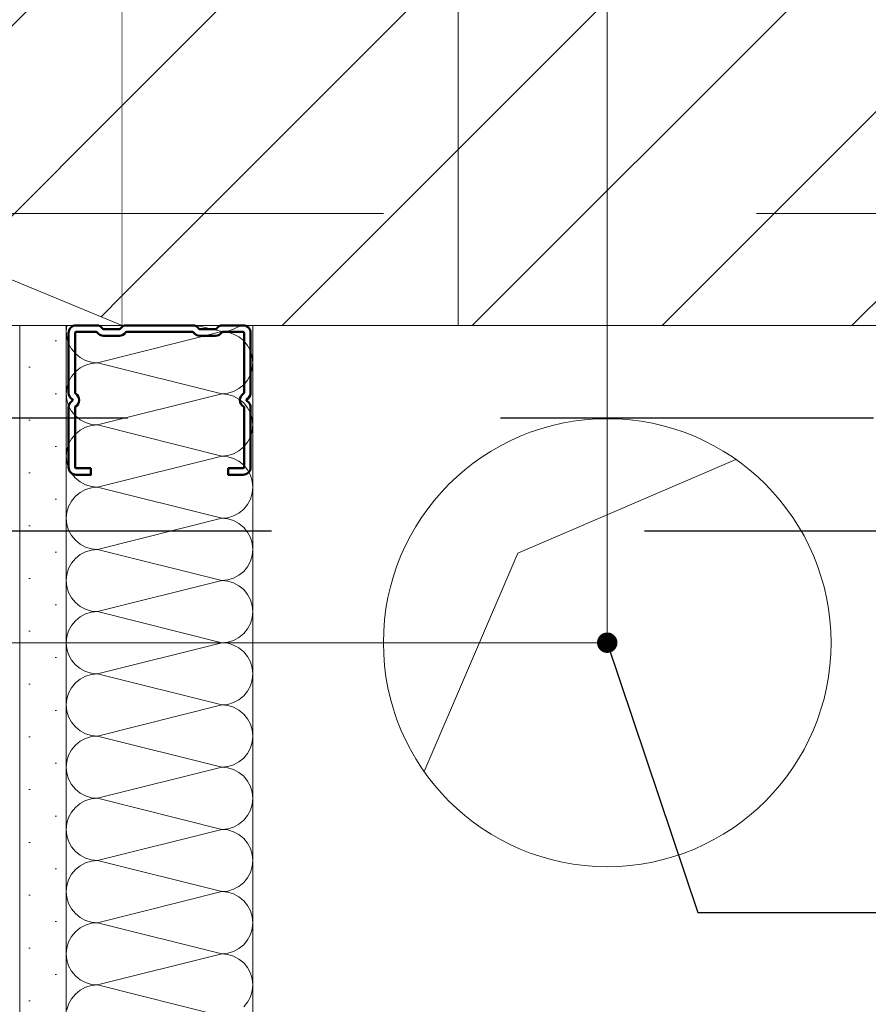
# Model space of a CAD drawing. Header units: metres. Extents: x -3.5 to 65.3, y -10.9 to 16.7.
# Tile 185 of 225: x 44.382 to 44.61, y 5.578 to 5.842. Entities that reach past the tile are written whole.
import ezdxf

# ---------------------------------------------------------------- set-up
doc = ezdxf.new("R2010")
doc.units = ezdxf.units.M
doc.header["$MEASUREMENT"] = 0
for name, pattern in [('Punktlinie eng', [0.015, 0.005, -0.01]), ('Strichlinie eng', [0.046, 0.03, -0.016]), ('Untersicht', [0.04, 0.03, -0.01]), ('Wipeout_Contour', [1, 0, -1])]:
    doc.linetypes.add(name, pattern=pattern)
for name, color, linetype in [('102 - Bemaßung_ Beschriftung.Detail_ Ausschnitt', 7, 'Continuous'), ('208 - Marker.Detail', 7, 'Continuous'), ('301 - Elemente.Linie', 7, 'Continuous'), ('605 - Struktur.Wand Innen', 7, 'Continuous'), ('608 - Struktur.Träger', 7, 'Continuous'), ('660 - Unterkonstruktion.Trockenbau', 7, 'Continuous'), ('Abbruch_603 - Struktur.Bodenplatte_ Decke Roh', 7, 'Continuous'), ('Abbruch_605 - Struktur.Wand Innen', 7, 'Continuous'), ('Neubau_102 - Bemaßung_ Beschriftung.Detail_ Ausschnitt', 7, 'Continuous'), ('Neubau_302 - Elemente.Schraffur', 7, 'Continuous'), ('Neubau_603 - Struktur.Bodenplatte_ Decke Roh', 7, 'Continuous'), ('Neubau_605 - Struktur.Wand Innen', 7, 'Continuous'), ('Neubau_606 - Struktur.Wand Innen Ausbau', 7, 'Continuous')]:
    doc.layers.add(name, color=color, linetype=linetype)
doc.styles.add('ERSTELLTER_STIL_1', font='txt')
doc.linetypes.add('Abbruch 1', pattern='A,0,[1,2022.0244.A_L5A-PL07.13_iB_3.OG Detail - WC ( 4.27 - 4.28 )1.Shx,S=0.000793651,R=0,X=0,Y=0],-0.1,0', length=0.1)
doc.dimstyles.new('ERSTELLTER_STIL__1', dxfattribs={"dimtxt": 0.04, "dimasz": 0.02128, "dimexe": 0.18, "dimexo": 0.0625, "dimgap": 0, "dimtad": 1, "dimtih": 1, "dimtoh": 1, "dimzin": 0, "dimdsep": 46, "dimtxsty": 'ERSTELLTER_STIL_1', "dimblk": 'ARROWHEAD_2', "dimblk1": 'ARROWHEAD_2', "dimblk2": 'ARROWHEAD_2', "dimcen": 0.09, "dimse1": 1, "dimse2": 1, "dimclrd": 7, "dimclre": 7, "dimclrt": 7, "dimazin": 0, "dimtfac": 1, "dimtdec": 4, "dimtmove": 0, "dimatfit": 3, "dimfxl": 1, "dimtolj": 1, "dimtzin": 0, "dimarcsym": 0})
doc.dimstyles.new('ERSTELLTER_STIL__2', dxfattribs={"dimtxt": 0.04, "dimasz": 0.02128, "dimexe": 0.18, "dimexo": 0.0625, "dimgap": 0, "dimtad": 1, "dimtih": 1, "dimtoh": 1, "dimzin": 0, "dimdsep": 46, "dimtxsty": 'ERSTELLTER_STIL_1', "dimblk": 'ARROWHEAD_2', "dimblk1": 'ARROWHEAD_2', "dimblk2": 'ARROWHEAD_2', "dimcen": 0.09, "dimse1": 1, "dimse2": 1, "dimclrd": 7, "dimclre": 7, "dimclrt": 7, "dimazin": 0, "dimtfac": 1, "dimtdec": 4, "dimtmove": 2, "dimatfit": 3, "dimfxl": 1, "dimtolj": 1, "dimtzin": 0, "dimarcsym": 0})
doc.dimstyles.new('ERSTELLTER_STIL__3', dxfattribs={"dimtxt": 0.04, "dimasz": 0.02128, "dimexe": 0.18, "dimexo": 0.0625, "dimgap": 0, "dimtad": 1, "dimzin": 0, "dimdsep": 46, "dimtxsty": 'ERSTELLTER_STIL_1', "dimblk": 'ARROWHEAD_2', "dimblk1": 'ARROWHEAD_2', "dimblk2": 'ARROWHEAD_2', "dimcen": 0.09, "dimse1": 1, "dimse2": 1, "dimclrd": 7, "dimclre": 7, "dimclrt": 7, "dimazin": 0, "dimtfac": 1, "dimtdec": 4, "dimtmove": 0, "dimatfit": 3, "dimfxl": 1, "dimtolj": 1, "dimtzin": 0, "dimarcsym": 0})
doc.dimstyles.new('ERSTELLTER_STIL__4', dxfattribs={"dimtxt": 0.04, "dimasz": 0.02128, "dimexe": 0.18, "dimexo": 0.0625, "dimgap": 0, "dimtad": 1, "dimzin": 0, "dimdsep": 46, "dimtxsty": 'ERSTELLTER_STIL_1', "dimblk": 'ARROWHEAD_2', "dimblk1": 'ARROWHEAD_2', "dimblk2": 'ARROWHEAD_2', "dimcen": 0.09, "dimse1": 1, "dimse2": 1, "dimclrd": 7, "dimclre": 7, "dimclrt": 7, "dimazin": 0, "dimtfac": 1, "dimtdec": 4, "dimtmove": 2, "dimatfit": 3, "dimfxl": 1, "dimtolj": 1, "dimtzin": 0, "dimarcsym": 0})
doc.dimstyles.new('ERSTELLTER_STIL__5', dxfattribs={"dimtxt": 0.04, "dimasz": 0.02128, "dimexe": 0.18, "dimexo": 0.0625, "dimgap": 0, "dimtad": 1, "dimtih": 1, "dimtoh": 1, "dimzin": 0, "dimdsep": 46, "dimtxsty": 'ERSTELLTER_STIL_1', "dimblk": 'ARROWHEAD_2', "dimblk1": 'ARROWHEAD_2', "dimblk2": 'ARROWHEAD_2', "dimcen": 0.09, "dimclrd": 7, "dimclre": 7, "dimclrt": 7, "dimazin": 0, "dimtfac": 1, "dimtdec": 4, "dimtmove": 0, "dimatfit": 3, "dimfxl": 1, "dimtolj": 1, "dimtzin": 0, "dimarcsym": 0})
doc.dimstyles.new('ERSTELLTER_STIL__6', dxfattribs={"dimtxt": 0.04, "dimasz": 0.02128, "dimexe": 0.18, "dimexo": 0.0625, "dimgap": 0, "dimtad": 1, "dimzin": 0, "dimdsep": 46, "dimtxsty": 'ERSTELLTER_STIL_1', "dimblk": 'ARROWHEAD_2', "dimblk1": 'ARROWHEAD_2', "dimblk2": 'ARROWHEAD_2', "dimcen": 0.09, "dimclrd": 7, "dimclre": 7, "dimclrt": 7, "dimazin": 0, "dimtfac": 1, "dimtdec": 4, "dimtmove": 0, "dimatfit": 3, "dimfxl": 1, "dimtolj": 1, "dimtzin": 0, "dimarcsym": 0})
doc.dimstyles.new('ERSTELLTER_STIL__7', dxfattribs={"dimtxt": 0.18, "dimasz": 0.010944, "dimexe": 0.18, "dimexo": 0.0625, "dimgap": 0, "dimtad": 0, "dimtih": 1, "dimtoh": 1, "dimdec": 4, "dimzin": 0, "dimdsep": 46, "dimcen": 0.09, "dimadec": 0, "dimazin": 0, "dimtfac": 1, "dimtdec": 4, "dimtmove": 0, "dimatfit": 3, "dimldrblk": 'ARROWHEAD_11', "dimfxl": 1, "dimtolj": 1, "dimtzin": 0, "dimarcsym": 0})
pattern_1 = [(45, (0, 0), (-0.025455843, 0.025455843), [])]

# ---------------------------------------------------------------- blocks, each defined once
blk = doc.blocks.new('*X77')
at = {"layer": 'Neubau_606 - Struktur.Wand Innen Ausbau', "color": 7, "linetype": 'Continuous', "lineweight": 5}
for p, q in [((44.39515, 5.75996), (44.39499, 5.75833)), ((44.39499, 5.75833), (44.39515, 5.75671)), ((44.39516, 5.76), (44.39515, 5.75996)), ((44.40332, 5.75), (44.43665, 5.75833)), ((44.42999, 5.76), (44.43665, 5.75833)), ((44.43665, 5.75833), (44.43828, 5.75849)), ((44.43828, 5.75817), (44.43665, 5.75833)), ((44.43828, 5.75849), (44.43984, 5.75897)), ((44.43984, 5.7577), (44.43828, 5.75817)), ((44.43984, 5.75897), (44.44128, 5.75974)), ((44.44128, 5.75974), (44.4416, 5.76)), ((44.39515, 5.75671), (44.39562, 5.75514)), ((44.39562, 5.75514), (44.39639, 5.7537)), ((44.44128, 5.75693), (44.43984, 5.7577)), ((44.44255, 5.75589), (44.44128, 5.75693)), ((44.44358, 5.75463), (44.44255, 5.75589)), ((44.39639, 5.7537), (44.39743, 5.75244)), ((44.44435, 5.75319), (44.44358, 5.75463)), ((44.44483, 5.75163), (44.44435, 5.75319)), ((44.39743, 5.75244), (44.39869, 5.7514)), ((44.39869, 5.7514), (44.40013, 5.75063)), ((44.40013, 5.75063), (44.4017, 5.75016)), ((44.4017, 5.74984), (44.40013, 5.74937)), ((44.4017, 5.75016), (44.40332, 5.75)), ((44.40332, 5.75), (44.4017, 5.74984)), ((44.40332, 5.75), (44.43665, 5.74167)), ((44.44499, 5.75), (44.44483, 5.75163)), ((44.44483, 5.74837), (44.44499, 5.75)), ((44.39743, 5.74756), (44.39639, 5.7463)), ((44.39869, 5.7486), (44.39743, 5.74756)), ((44.40013, 5.74937), (44.39869, 5.7486)), ((44.44435, 5.74681), (44.44483, 5.74837)), ((44.39562, 5.74486), (44.39515, 5.74329)), ((44.39639, 5.7463), (44.39562, 5.74486)), ((44.44255, 5.74411), (44.44358, 5.74537)), ((44.44358, 5.74537), (44.44435, 5.74681)), ((44.39515, 5.74329), (44.39499, 5.74167)), ((44.43828, 5.74183), (44.43984, 5.7423)), ((44.43984, 5.7423), (44.44128, 5.74307)), ((44.44128, 5.74307), (44.44255, 5.74411)), ((44.39499, 5.74167), (44.39515, 5.74004)), ((44.39515, 5.74004), (44.39562, 5.73848)), ((44.40332, 5.73333), (44.43665, 5.74167)), ((44.43665, 5.74167), (44.43828, 5.74183)), ((44.43828, 5.74151), (44.43665, 5.74167)), ((44.43984, 5.74103), (44.43828, 5.74151)), ((44.44128, 5.74026), (44.43984, 5.74103)), ((44.44255, 5.73923), (44.44128, 5.74026)), ((44.39562, 5.73848), (44.39639, 5.73704)), ((44.39639, 5.73704), (44.39743, 5.73577)), ((44.44358, 5.73796), (44.44255, 5.73923)), ((44.44435, 5.73652), (44.44358, 5.73796)), ((44.39743, 5.73577), (44.39869, 5.73474)), ((44.39869, 5.73474), (44.40013, 5.73397)), ((44.44483, 5.73496), (44.44435, 5.73652)), ((44.44499, 5.73333), (44.44483, 5.73496)), ((44.39869, 5.73193), (44.39743, 5.73089)), ((44.40013, 5.7327), (44.39869, 5.73193)), ((44.40013, 5.73397), (44.4017, 5.73349)), ((44.4017, 5.73317), (44.40013, 5.7327)), ((44.4017, 5.73349), (44.40332, 5.73333)), ((44.40332, 5.73333), (44.4017, 5.73317)), ((44.40332, 5.73333), (44.43665, 5.725)), ((44.44435, 5.73014), (44.44483, 5.73171)), ((44.44483, 5.73171), (44.44499, 5.73333)), ((44.39639, 5.72963), (44.39562, 5.72819)), ((44.39743, 5.73089), (44.39639, 5.72963)), ((44.44358, 5.7287), (44.44435, 5.73014)), ((44.39515, 5.72663), (44.39499, 5.725)), ((44.39562, 5.72819), (44.39515, 5.72663)), ((44.43984, 5.72563), (44.44128, 5.7264)), ((44.44128, 5.7264), (44.44255, 5.72744)), ((44.44255, 5.72744), (44.44358, 5.7287)), ((44.39499, 5.725), (44.39515, 5.72337)), ((44.40332, 5.71667), (44.43665, 5.725)), ((44.43665, 5.725), (44.43828, 5.72516)), ((44.43828, 5.72484), (44.43665, 5.725)), ((44.43828, 5.72516), (44.43984, 5.72563)), ((44.43984, 5.72437), (44.43828, 5.72484)), ((44.44128, 5.7236), (44.43984, 5.72437)), ((44.44255, 5.72256), (44.44128, 5.7236)), ((44.39515, 5.72337), (44.39562, 5.72181)), ((44.39562, 5.72181), (44.39639, 5.72037)), ((44.44358, 5.7213), (44.44255, 5.72256)), ((44.44435, 5.71986), (44.44358, 5.7213)), ((44.39639, 5.72037), (44.39743, 5.71911)), ((44.39743, 5.71911), (44.39869, 5.71807)), ((44.44483, 5.71829), (44.44435, 5.71986)), ((44.44499, 5.71667), (44.44483, 5.71829)), ((44.39869, 5.71807), (44.40013, 5.7173)), ((44.40013, 5.71603), (44.39869, 5.71526)), ((44.40013, 5.7173), (44.4017, 5.71683)), ((44.4017, 5.71651), (44.40013, 5.71603)), ((44.4017, 5.71683), (44.40332, 5.71667)), ((44.40332, 5.71667), (44.4017, 5.71651)), ((44.40332, 5.71667), (44.43665, 5.70833)), ((44.44483, 5.71504), (44.44499, 5.71667)), ((44.39639, 5.71296), (44.39562, 5.71152)), ((44.39743, 5.71423), (44.39639, 5.71296)), ((44.39869, 5.71526), (44.39743, 5.71423)), ((44.44358, 5.71204), (44.44435, 5.71348)), ((44.44435, 5.71348), (44.44483, 5.71504)), ((44.39562, 5.71152), (44.39515, 5.70996)), ((44.44128, 5.70974), (44.44255, 5.71077)), ((44.44255, 5.71077), (44.44358, 5.71204)), ((44.39515, 5.70996), (44.39499, 5.70833)), ((44.39499, 5.70833), (44.39515, 5.70671)), ((44.40332, 5.7), (44.43665, 5.70833)), ((44.43665, 5.70833), (44.43828, 5.70849)), ((44.43828, 5.70817), (44.43665, 5.70833)), ((44.43828, 5.70849), (44.43984, 5.70897)), ((44.43984, 5.7077), (44.43828, 5.70817)), ((44.43984, 5.70897), (44.44128, 5.70974)), ((44.44128, 5.70693), (44.43984, 5.7077)), ((44.39515, 5.70671), (44.39562, 5.70514)), ((44.39562, 5.70514), (44.39639, 5.7037)), ((44.44255, 5.70589), (44.44128, 5.70693)), ((44.44358, 5.70463), (44.44255, 5.70589)), ((44.39639, 5.7037), (44.39743, 5.70244)), ((44.39743, 5.70244), (44.39869, 5.7014)), ((44.44435, 5.70319), (44.44358, 5.70463)), ((44.44483, 5.70163), (44.44435, 5.70319)), ((44.39869, 5.7014), (44.40013, 5.70063)), ((44.40013, 5.70063), (44.4017, 5.70016)), ((44.4017, 5.69984), (44.40013, 5.69937)), ((44.4017, 5.70016), (44.40332, 5.7)), ((44.40332, 5.7), (44.4017, 5.69984)), ((44.40332, 5.7), (44.43665, 5.69167)), ((44.44499, 5.7), (44.44483, 5.70163)), ((44.44483, 5.69837), (44.44499, 5.7)), ((44.39743, 5.69756), (44.39639, 5.6963)), ((44.39869, 5.6986), (44.39743, 5.69756)), ((44.40013, 5.69937), (44.39869, 5.6986)), ((44.44435, 5.69681), (44.44483, 5.69837)), ((44.39562, 5.69486), (44.39515, 5.69329)), ((44.39639, 5.6963), (44.39562, 5.69486)), ((44.44255, 5.69411), (44.44358, 5.69537)), ((44.44358, 5.69537), (44.44435, 5.69681)), ((44.39515, 5.69329), (44.39499, 5.69167)), ((44.43665, 5.69167), (44.43828, 5.69183)), ((44.43828, 5.69183), (44.43984, 5.6923)), ((44.43984, 5.6923), (44.44128, 5.69307)), ((44.44128, 5.69307), (44.44255, 5.69411)), ((44.39499, 5.69167), (44.39515, 5.69004)), ((44.39515, 5.69004), (44.39562, 5.68848)), ((44.40332, 5.68333), (44.43665, 5.69167)), ((44.43828, 5.69151), (44.43665, 5.69167)), ((44.43984, 5.69103), (44.43828, 5.69151)), ((44.44128, 5.69026), (44.43984, 5.69103)), ((44.44255, 5.68923), (44.44128, 5.69026)), ((44.44358, 5.68796), (44.44255, 5.68923)), ((44.39562, 5.68848), (44.39639, 5.68704)), ((44.39639, 5.68704), (44.39743, 5.68577)), ((44.44435, 5.68652), (44.44358, 5.68796)), ((44.39743, 5.68577), (44.39869, 5.68474)), ((44.39869, 5.68474), (44.40013, 5.68397)), ((44.40013, 5.68397), (44.4017, 5.68349)), ((44.44483, 5.68496), (44.44435, 5.68652)), ((44.44499, 5.68333), (44.44483, 5.68496)), ((44.39869, 5.68193), (44.39743, 5.68089)), ((44.40013, 5.6827), (44.39869, 5.68193)), ((44.4017, 5.68317), (44.40013, 5.6827)), ((44.4017, 5.68349), (44.40332, 5.68333)), ((44.40332, 5.68333), (44.4017, 5.68317)), ((44.40332, 5.68333), (44.43665, 5.675)), ((44.44435, 5.68014), (44.44483, 5.68171)), ((44.44483, 5.68171), (44.44499, 5.68333)), ((44.39639, 5.67963), (44.39562, 5.67819)), ((44.39743, 5.68089), (44.39639, 5.67963)), ((44.44255, 5.67744), (44.44358, 5.6787)), ((44.44358, 5.6787), (44.44435, 5.68014)), ((44.39515, 5.67663), (44.39499, 5.675)), ((44.39562, 5.67819), (44.39515, 5.67663)), ((44.43984, 5.67563), (44.44128, 5.6764)), ((44.44128, 5.6764), (44.44255, 5.67744)), ((44.39499, 5.675), (44.39515, 5.67337)), ((44.39515, 5.67337), (44.39562, 5.67181)), ((44.40332, 5.66667), (44.43665, 5.675)), ((44.43665, 5.675), (44.43828, 5.67516)), ((44.43828, 5.67484), (44.43665, 5.675)), ((44.43828, 5.67516), (44.43984, 5.67563)), ((44.43984, 5.67437), (44.43828, 5.67484)), ((44.44128, 5.6736), (44.43984, 5.67437)), ((44.44255, 5.67256), (44.44128, 5.6736)), ((44.39562, 5.67181), (44.39639, 5.67037)), ((44.44358, 5.6713), (44.44255, 5.67256)), ((44.44435, 5.66986), (44.44358, 5.6713)), ((44.39639, 5.67037), (44.39743, 5.66911)), ((44.39743, 5.66911), (44.39869, 5.66807)), ((44.39869, 5.66807), (44.40013, 5.6673)), ((44.44483, 5.66829), (44.44435, 5.66986)), ((44.44499, 5.66667), (44.44483, 5.66829)), ((44.40013, 5.66603), (44.39869, 5.66526)), ((44.40013, 5.6673), (44.4017, 5.66683)), ((44.4017, 5.66651), (44.40013, 5.66603)), ((44.4017, 5.66683), (44.40332, 5.66667)), ((44.40332, 5.66667), (44.4017, 5.66651)), ((44.40332, 5.66667), (44.43665, 5.65833)), ((44.44483, 5.66504), (44.44499, 5.66667)), ((44.39639, 5.66296), (44.39562, 5.66152)), ((44.39743, 5.66423), (44.39639, 5.66296)), ((44.39869, 5.66526), (44.39743, 5.66423)), ((44.44358, 5.66204), (44.44435, 5.66348)), ((44.44435, 5.66348), (44.44483, 5.66504)), ((44.39562, 5.66152), (44.39515, 5.65996)), ((44.44128, 5.65974), (44.44255, 5.66077)), ((44.44255, 5.66077), (44.44358, 5.66204)), ((44.39515, 5.65996), (44.39499, 5.65833)), ((44.39499, 5.65833), (44.39515, 5.65671)), ((44.40332, 5.65), (44.43665, 5.65833)), ((44.43665, 5.65833), (44.43828, 5.65849)), ((44.43828, 5.65817), (44.43665, 5.65833)), ((44.43828, 5.65849), (44.43984, 5.65897)), ((44.43984, 5.6577), (44.43828, 5.65817)), ((44.43984, 5.65897), (44.44128, 5.65974)), ((44.44128, 5.65693), (44.43984, 5.6577)), ((44.39515, 5.65671), (44.39562, 5.65514)), ((44.39562, 5.65514), (44.39639, 5.6537)), ((44.44255, 5.65589), (44.44128, 5.65693)), ((44.44358, 5.65463), (44.44255, 5.65589)), ((44.39639, 5.6537), (44.39743, 5.65244)), ((44.39743, 5.65244), (44.39869, 5.6514)), ((44.44435, 5.65319), (44.44358, 5.65463)), ((44.44483, 5.65163), (44.44435, 5.65319)), ((44.39869, 5.6514), (44.40013, 5.65063)), ((44.40013, 5.65063), (44.4017, 5.65016)), ((44.4017, 5.64984), (44.40013, 5.64937)), ((44.4017, 5.65016), (44.40332, 5.65)), ((44.40332, 5.65), (44.4017, 5.64984)), ((44.40332, 5.65), (44.43665, 5.64167)), ((44.44499, 5.65), (44.44483, 5.65163)), ((44.44483, 5.64837), (44.44499, 5.65)), ((44.39743, 5.64756), (44.39639, 5.6463)), ((44.39869, 5.6486), (44.39743, 5.64756)), ((44.40013, 5.64937), (44.39869, 5.6486)), ((44.44435, 5.64681), (44.44483, 5.64837)), ((44.39562, 5.64486), (44.39515, 5.64329)), ((44.39639, 5.6463), (44.39562, 5.64486)), ((44.44255, 5.64411), (44.44358, 5.64537)), ((44.44358, 5.64537), (44.44435, 5.64681)), ((44.39515, 5.64329), (44.39499, 5.64167)), ((44.43665, 5.64167), (44.43828, 5.64183)), ((44.43828, 5.64183), (44.43984, 5.6423)), ((44.43984, 5.6423), (44.44128, 5.64307)), ((44.44128, 5.64307), (44.44255, 5.64411)), ((44.39499, 5.64167), (44.39515, 5.64004)), ((44.39515, 5.64004), (44.39562, 5.63848)), ((44.40332, 5.63333), (44.43665, 5.64167)), ((44.43828, 5.64151), (44.43665, 5.64167)), ((44.43984, 5.64103), (44.43828, 5.64151)), ((44.44128, 5.64026), (44.43984, 5.64103)), ((44.44255, 5.63923), (44.44128, 5.64026)), ((44.44358, 5.63796), (44.44255, 5.63923)), ((44.39562, 5.63848), (44.39639, 5.63704)), ((44.39639, 5.63704), (44.39743, 5.63577)), ((44.44435, 5.63652), (44.44358, 5.63796)), ((44.44483, 5.63496), (44.44435, 5.63652)), ((44.39743, 5.63577), (44.39869, 5.63474)), ((44.39869, 5.63474), (44.40013, 5.63397)), ((44.40013, 5.63397), (44.4017, 5.63349)), ((44.44499, 5.63333), (44.44483, 5.63496)), ((44.39869, 5.63193), (44.39743, 5.63089)), ((44.40013, 5.6327), (44.39869, 5.63193)), ((44.4017, 5.63317), (44.40013, 5.6327)), ((44.4017, 5.63349), (44.40332, 5.63333)), ((44.40332, 5.63333), (44.4017, 5.63317)), ((44.40332, 5.63333), (44.43665, 5.625)), ((44.44435, 5.63014), (44.44483, 5.63171)), ((44.44483, 5.63171), (44.44499, 5.63333)), ((44.39639, 5.62963), (44.39562, 5.62819)), ((44.39743, 5.63089), (44.39639, 5.62963)), ((44.44255, 5.62744), (44.44358, 5.6287)), ((44.44358, 5.6287), (44.44435, 5.63014)), ((44.39515, 5.62663), (44.39499, 5.625)), ((44.39562, 5.62819), (44.39515, 5.62663)), ((44.43984, 5.62563), (44.44128, 5.6264)), ((44.44128, 5.6264), (44.44255, 5.62744)), ((44.39499, 5.625), (44.39515, 5.62337)), ((44.39515, 5.62337), (44.39562, 5.62181)), ((44.40332, 5.61667), (44.43665, 5.625)), ((44.43665, 5.625), (44.43828, 5.62516)), ((44.43828, 5.62484), (44.43665, 5.625)), ((44.43828, 5.62516), (44.43984, 5.62563)), ((44.43984, 5.62437), (44.43828, 5.62484)), ((44.44128, 5.6236), (44.43984, 5.62437)), ((44.44255, 5.62256), (44.44128, 5.6236)), ((44.39562, 5.62181), (44.39639, 5.62037)), ((44.44358, 5.6213), (44.44255, 5.62256)), ((44.44435, 5.61986), (44.44358, 5.6213)), ((44.39639, 5.62037), (44.39743, 5.61911)), ((44.39743, 5.61911), (44.39869, 5.61807)), ((44.39869, 5.61807), (44.40013, 5.6173)), ((44.44483, 5.61829), (44.44435, 5.61986)), ((44.44499, 5.61667), (44.44483, 5.61829)), ((44.40013, 5.61603), (44.39869, 5.61526)), ((44.40013, 5.6173), (44.4017, 5.61683)), ((44.4017, 5.61651), (44.40013, 5.61603)), ((44.4017, 5.61683), (44.40332, 5.61667)), ((44.40332, 5.61667), (44.4017, 5.61651)), ((44.40332, 5.61667), (44.43665, 5.60833)), ((44.44483, 5.61504), (44.44499, 5.61667)), ((44.39639, 5.61296), (44.39562, 5.61152)), ((44.39743, 5.61423), (44.39639, 5.61296)), ((44.39869, 5.61526), (44.39743, 5.61423)), ((44.44358, 5.61204), (44.44435, 5.61348)), ((44.44435, 5.61348), (44.44483, 5.61504)), ((44.39562, 5.61152), (44.39515, 5.60996)), ((44.44128, 5.60974), (44.44255, 5.61077)), ((44.44255, 5.61077), (44.44358, 5.61204)), ((44.39515, 5.60996), (44.39499, 5.60833)), ((44.39499, 5.60833), (44.39515, 5.60671)), ((44.40332, 5.6), (44.43665, 5.60833)), ((44.43665, 5.60833), (44.43828, 5.60849)), ((44.43828, 5.60817), (44.43665, 5.60833)), ((44.43828, 5.60849), (44.43984, 5.60897)), ((44.43984, 5.6077), (44.43828, 5.60817)), ((44.43984, 5.60897), (44.44128, 5.60974)), ((44.44128, 5.60693), (44.43984, 5.6077)), ((44.39515, 5.60671), (44.39562, 5.60514)), ((44.39562, 5.60514), (44.39639, 5.6037)), ((44.44255, 5.60589), (44.44128, 5.60693)), ((44.44358, 5.60463), (44.44255, 5.60589)), ((44.39639, 5.6037), (44.39743, 5.60244)), ((44.39743, 5.60244), (44.39869, 5.6014)), ((44.44435, 5.60319), (44.44358, 5.60463)), ((44.44483, 5.60163), (44.44435, 5.60319)), ((44.39869, 5.6014), (44.40013, 5.60063)), ((44.40013, 5.60063), (44.4017, 5.60016)), ((44.4017, 5.59984), (44.40013, 5.59937)), ((44.4017, 5.60016), (44.40332, 5.6)), ((44.40332, 5.6), (44.4017, 5.59984)), ((44.40332, 5.6), (44.43665, 5.59167)), ((44.44499, 5.6), (44.44483, 5.60163)), ((44.44483, 5.59837), (44.44499, 5.6)), ((44.39743, 5.59756), (44.39639, 5.5963)), ((44.39869, 5.5986), (44.39743, 5.59756)), ((44.40013, 5.59937), (44.39869, 5.5986)), ((44.44435, 5.59681), (44.44483, 5.59837)), ((44.39562, 5.59486), (44.39515, 5.59329)), ((44.39639, 5.5963), (44.39562, 5.59486)), ((44.44255, 5.59411), (44.44358, 5.59537)), ((44.44358, 5.59537), (44.44435, 5.59681)), ((44.39515, 5.59329), (44.39499, 5.59167)), ((44.39499, 5.59167), (44.39515, 5.59004)), ((44.40332, 5.58333), (44.43665, 5.59167)), ((44.43665, 5.59167), (44.43828, 5.59183)), ((44.43828, 5.59151), (44.43665, 5.59167)), ((44.43828, 5.59183), (44.43984, 5.5923)), ((44.43984, 5.5923), (44.44128, 5.59307)), ((44.44128, 5.59307), (44.44255, 5.59411)), ((44.39515, 5.59004), (44.39562, 5.58848)), ((44.43984, 5.59103), (44.43828, 5.59151)), ((44.44128, 5.59026), (44.43984, 5.59103)), ((44.44255, 5.58923), (44.44128, 5.59026)), ((44.44358, 5.58796), (44.44255, 5.58923)), ((44.39562, 5.58848), (44.39639, 5.58704)), ((44.39639, 5.58704), (44.39743, 5.58577)), ((44.44435, 5.58652), (44.44358, 5.58796)), ((44.44483, 5.58496), (44.44435, 5.58652)), ((44.39743, 5.58577), (44.39869, 5.58474)), ((44.39869, 5.58474), (44.40013, 5.58397)), ((44.40013, 5.58397), (44.4017, 5.58349)), ((44.44499, 5.58333), (44.44483, 5.58496)), ((44.39869, 5.58193), (44.39743, 5.58089)), ((44.40013, 5.5827), (44.39869, 5.58193)), ((44.4017, 5.58317), (44.40013, 5.5827)), ((44.4017, 5.58349), (44.40332, 5.58333)), ((44.40332, 5.58333), (44.4017, 5.58317)), ((44.40332, 5.58333), (44.43665, 5.575)), ((44.44435, 5.58014), (44.44483, 5.58171)), ((44.44483, 5.58171), (44.44499, 5.58333)), ((44.39639, 5.57963), (44.39562, 5.57819)), ((44.39743, 5.58089), (44.39639, 5.57963)), ((44.44255, 5.57744), (44.44358, 5.5787)), ((44.44358, 5.5787), (44.44435, 5.58014)), ((44.39562, 5.57819), (44.39515, 5.57663))]:
    blk.add_line(p, q, dxfattribs=at)
blk = doc.blocks.new('*D169')
at = {"layer": '102 - Bemaßung_ Beschriftung.Detail_ Ausschnitt', "color": 7, "linetype": 'Continuous', "lineweight": 5}
for p, q in [((44.36999, 6.33898), (44.36999, 6.38098)), ((44.70999, 6.33898), (44.70999, 6.38098)), ((44.37807, 6.37398), (44.36191, 6.34598)), ((44.71807, 6.37398), (44.7019, 6.34598)), ((44.36999, 6.35998), (44.70999, 6.35998))]:
    blk.add_line(p, q, dxfattribs=at)
at = {"layer": '102 - Bemaßung_ Beschriftung.Detail_ Ausschnitt', "color": 7, "lineweight": 5, "insert": (44.50963, 6.36798), "char_height": 0.04, "attachment_point": 7, "style": 'ERSTELLTER_STIL_1'}
blk.add_mtext('\\A1;{\\pql;\\fArial|b0|i0|c0|p38;34}', dxfattribs=at)
blk = doc.blocks.new('ARROWHEAD_2')
at = {"color": 0, "linetype": 'Continuous', "lineweight": 0}
for p, q in [((-0.378, -0.655), (0.378, 0.655)), ((0, 0), (-1, 0))]:
    blk.add_line(p, q, dxfattribs=at)
blk = doc.blocks.new('*D245')
at = {"layer": '102 - Bemaßung_ Beschriftung.Detail_ Ausschnitt', "color": 7, "linetype": 'Continuous', "lineweight": 5}
for p, q in [((44.06999, 5.76), (44.06999, 5.77369)), ((44.08399, 5.75192), (44.05599, 5.76808)), ((44.09099, 5.76), (44.04899, 5.76)), ((44.06999, 5.285), (44.06999, 5.76)), ((44.05599, 5.29308), (44.08399, 5.27692)), ((44.09099, 5.285), (44.04899, 5.285))]:
    blk.add_line(p, q, dxfattribs=at)
at = {"layer": '102 - Bemaßung_ Beschriftung.Detail_ Ausschnitt', "color": 7, "lineweight": 5, "insert": (44.06242, 5.48213), "char_height": 0.04, "attachment_point": 7, "rotation": 90, "style": 'ERSTELLTER_STIL_1'}
blk.add_mtext('\\A1;{\\pql;\\fArial|b0|i0|c0|p38;47\\fArial|b0|i0|c0|p38;\\A1{\\H.66x;\\S5^  ;}}', dxfattribs=at)
blk = doc.blocks.new('*D288')
at = {"layer": '102 - Bemaßung_ Beschriftung.Detail_ Ausschnitt', "color": 7, "linetype": 'Continuous', "lineweight": 5}
for p, q in [((45.26, 5.76), (45.26, 5.77369)), ((45.274, 5.75192), (45.246, 5.76808)), ((45.281, 5.76), (45.239, 5.76)), ((45.26, 5.535), (45.26, 5.76)), ((45.246, 5.54308), (45.274, 5.52692)), ((45.281, 5.535), (45.239, 5.535))]:
    blk.add_line(p, q, dxfattribs=at)
at = {"layer": '102 - Bemaßung_ Beschriftung.Detail_ Ausschnitt', "color": 7, "lineweight": 5, "insert": (45.25243, 5.60713), "char_height": 0.04, "attachment_point": 7, "rotation": 90, "style": 'ERSTELLTER_STIL_1'}
blk.add_mtext('\\A1;{\\pql;\\fArial|b0|i0|c0|p38;22\\fArial|b0|i0|c0|p38;\\A1{\\H.66x;\\S5^  ;}}', dxfattribs=at)
blk = doc.blocks.new('*D292')
at = {"layer": '102 - Bemaßung_ Beschriftung.Detail_ Ausschnitt', "color": 7, "linetype": 'Continuous', "lineweight": 5}
for p, q in [((44.26999, 5.76), (44.26999, 5.77369)), ((44.28399, 5.75192), (44.25599, 5.76808)), ((44.29099, 5.76), (44.24899, 5.76)), ((44.26999, 5.535), (44.26999, 5.76)), ((44.25599, 5.54308), (44.28399, 5.52692)), ((44.29099, 5.535), (44.24899, 5.535))]:
    blk.add_line(p, q, dxfattribs=at)
at = {"layer": '102 - Bemaßung_ Beschriftung.Detail_ Ausschnitt', "color": 7, "lineweight": 5, "insert": (44.26242, 5.58823), "char_height": 0.04, "attachment_point": 7, "rotation": 90, "style": 'ERSTELLTER_STIL_1'}
blk.add_mtext('\\A1;{\\pql;\\fArial|b0|i0|c0|p38;22\\fArial|b0|i0|c0|p38;\\A1{\\H.66x;\\S5^  ;}}', dxfattribs=at)
blk = doc.blocks.new('*D293')
at = {"layer": '102 - Bemaßung_ Beschriftung.Detail_ Ausschnitt', "color": 7, "linetype": 'Continuous', "lineweight": 5}
for p, q in [((44.36999, 5.44417), (44.36999, 5.48617)), ((44.39499, 5.44417), (44.39499, 5.48617)), ((44.37807, 5.47917), (44.36191, 5.45117)), ((44.40307, 5.47917), (44.38691, 5.45117)), ((44.3563, 5.46517), (44.36999, 5.46517)), ((44.36999, 5.46517), (44.39499, 5.46517))]:
    blk.add_line(p, q, dxfattribs=at)
at = {"layer": '102 - Bemaßung_ Beschriftung.Detail_ Ausschnitt', "color": 7, "lineweight": 5, "insert": (44.31151, 5.47274), "char_height": 0.04, "attachment_point": 7, "style": 'ERSTELLTER_STIL_1'}
blk.add_mtext('\\A1;{\\pql;\\fArial|b0|i0|c0|p38;2\\fArial|b0|i0|c0|p38;\\A1{\\H.66x;\\S5^  ;}}', dxfattribs=at)
blk = doc.blocks.new('*D361')
at = {"layer": '102 - Bemaßung_ Beschriftung.Detail_ Ausschnitt', "color": 7, "linetype": 'Continuous', "lineweight": 5}
for p, q in [((43.81399, 4.44975), (43.81399, 4.49175)), ((44.36999, 4.44975), (44.36999, 4.49175)), ((43.82207, 4.48475), (43.80591, 4.45675)), ((44.36191, 4.45675), (44.37807, 4.48475)), ((43.81399, 4.47075), (44.36999, 4.47075)), ((44.36999, 4.47075), (44.38368, 4.47075))]:
    blk.add_line(p, q, dxfattribs=at)
at = {"layer": '102 - Bemaßung_ Beschriftung.Detail_ Ausschnitt', "color": 7, "lineweight": 5, "insert": (44.08035, 4.47809), "char_height": 0.04, "attachment_point": 7, "style": 'ERSTELLTER_STIL_1'}
blk.add_mtext('\\A1;{\\pql;\\fArial|b0|i0|c0|p38;55\\fArial|b0|i0|c0|p38;\\A1{\\H.66x;\\S6^  ;}}', dxfattribs=at)
blk = doc.blocks.new('*D431')
at = {"layer": '102 - Bemaßung_ Beschriftung.Detail_ Ausschnitt', "color": 7, "linetype": 'Continuous', "lineweight": 5}
for p, q in [((40.28999, 6.00998), (40.28999, 6.07591)), ((44.53999, 5.67501), (44.53999, 6.07591)), ((40.29807, 6.06891), (40.28191, 6.04091)), ((44.54807, 6.06891), (44.5319, 6.04091)), ((40.2763, 6.05491), (40.28999, 6.05491)), ((40.28999, 6.05491), (44.53999, 6.05491))]:
    blk.add_line(p, q, dxfattribs=at)
at = {"color": 254, "linetype": 'Wipeout_Contour', "lineweight": 0, "ltscale": 171.406952}
blk.add_wipeout([(42.35428, 6.05541), (42.4757, 6.05541), (42.4757, 6.11041), (42.35428, 6.11041)], dxfattribs=at).dxf.layer = '102 - Bemaßung_ Beschriftung.Detail_ Ausschnitt'
at = {"layer": '102 - Bemaßung_ Beschriftung.Detail_ Ausschnitt', "color": 7, "lineweight": 5, "insert": (42.36178, 6.06291), "char_height": 0.04, "attachment_point": 7, "style": 'ERSTELLTER_STIL_1'}
blk.add_mtext('\\A1;{\\pql;\\fArial|b0|i0|c0|p38;4,25}', dxfattribs=at)
blk = doc.blocks.new('*D432')
at = {"layer": '102 - Bemaßung_ Beschriftung.Detail_ Ausschnitt', "color": 7, "linetype": 'Continuous', "lineweight": 5}
for p, q in [((44.53999, 5.67501), (44.53999, 6.07591)), ((47.16999, 5.76), (47.16999, 6.07591)), ((44.54807, 6.06891), (44.5319, 6.04091)), ((47.16191, 6.04091), (47.17807, 6.06891)), ((44.53999, 6.05491), (47.16999, 6.05491)), ((47.16999, 6.05491), (47.18368, 6.05491))]:
    blk.add_line(p, q, dxfattribs=at)
at = {"color": 254, "linetype": 'Wipeout_Contour', "lineweight": 0, "ltscale": 185.037122}
blk.add_wipeout([(45.79428, 6.05541), (45.9157, 6.05541), (45.9157, 6.11041), (45.79428, 6.11041)], dxfattribs=at).dxf.layer = '102 - Bemaßung_ Beschriftung.Detail_ Ausschnitt'
at = {"layer": '102 - Bemaßung_ Beschriftung.Detail_ Ausschnitt', "color": 7, "lineweight": 5, "insert": (45.80178, 6.06291), "char_height": 0.04, "attachment_point": 7, "style": 'ERSTELLTER_STIL_1'}
blk.add_mtext('\\A1;{\\pql;\\fArial|b0|i0|c0|p38;2,63}', dxfattribs=at)
blk = doc.blocks.new('*D433')
at = {"layer": '102 - Bemaßung_ Beschriftung.Detail_ Ausschnitt', "color": 7, "linetype": 'Continuous', "lineweight": 5}
for p, q in [((44.3178, 5.76), (44.3178, 5.77369)), ((44.3318, 5.75192), (44.3038, 5.76808)), ((44.55999, 5.76), (44.2968, 5.76)), ((44.3178, 5.67501), (44.3178, 5.76)), ((44.3038, 5.68309), (44.3318, 5.66693)), ((44.53999, 5.67501), (44.2968, 5.67501)), ((44.3178, 5.66132), (44.3178, 5.67501))]:
    blk.add_line(p, q, dxfattribs=at)
at = {"layer": '102 - Bemaßung_ Beschriftung.Detail_ Ausschnitt', "color": 7, "lineweight": 5, "insert": (44.31046, 5.69231), "char_height": 0.04, "attachment_point": 7, "rotation": 90, "style": 'ERSTELLTER_STIL_1'}
blk.add_mtext('\\A1;{\\pql;\\fArial|b0|i0|c0|p38;8\\fArial|b0|i0|c0|p38;\\A1{\\H.66x;\\S5^  ;}}', dxfattribs=at)
at = {"color": 254, "linetype": 'Wipeout_Contour', "lineweight": 0, "ltscale": 178.640176}
blk.add_wipeout([(44.3173, 5.68481), (44.3173, 5.7502), (44.2623, 5.7502), (44.2623, 5.68481)], dxfattribs=at).dxf.layer = '102 - Bemaßung_ Beschriftung.Detail_ Ausschnitt'
blk = doc.blocks.new('ARROWHEAD_11')
at = {"color": 0, "linetype": 'Continuous', "lineweight": 0}
blk.add_line((0, 0), (-1, 0), dxfattribs=at)
at = {"color": 0, "linetype": 'Continuous', "lineweight": 0, "const_width": 0.25, "flags": 128}
blk.add_lwpolyline([(-0.125, 0, 1), (0.125, 0, 1)], format="xyb", close=True, dxfattribs=at)

msp = doc.modelspace()

# ---------------------------------------------------------------- hatches: boundary and pattern name
at = {"layer": 'Abbruch_605 - Struktur.Wand Innen', "linetype": 'Continuous', "lineweight": 0, "true_color": 0x000000}
h = msp.add_hatch(dxfattribs=at)
h.set_pattern_fill('MW_Ziegel_0001', color=18, style=0, pattern_type=2)
h.set_pattern_definition(pattern_1)
h.paths.add_polyline_path([(44.20998, 5.8425), (44.40998, 5.76), (44.40998, 5.925)])
at = {"layer": 'Neubau_606 - Struktur.Wand Innen Ausbau', "linetype": 'Continuous', "lineweight": 0, "true_color": 0x000000}
h = msp.add_hatch(dxfattribs=at)
h.set_pattern_fill('Gips_0001', color=18, style=0, pattern_type=2)
h.set_pattern_definition([(45, (0, 0), (-0.0070710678, 0.0070710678), [0, -0.01])])
h.paths.add_polyline_path([(44.38249, 5.76), (44.38249, 5.17998), (44.39499, 5.17998), (44.39499, 5.76)])

# ---------------------------------------------------------------- linework, layer by layer
at = {"layer": '301 - Elemente.Linie', "color": 1, "linetype": 'Strichlinie eng', "lineweight": 25, "flags": 128}
msp.add_lwpolyline([(40.31135, 5.73527), (47.16999, 5.73527)], dxfattribs=at)
at = {"layer": 'Abbruch_603 - Struktur.Bodenplatte_ Decke Roh', "color": 7, "linetype": 'Abbruch 1', "lineweight": 18}
for start, end in [(90, 180), (0, 90), (180, 270), (270, 0)]:
    msp.add_arc((44.53999, 5.67501), 0.06, start, end, dxfattribs=at)
at = {"layer": 'Abbruch_605 - Struktur.Wand Innen', "color": 7, "linetype": 'Abbruch 1', "lineweight": 18}
msp.add_line((44.40998, 5.76), (44.40998, 5.925), dxfattribs=at)
at = {"layer": 'Abbruch_605 - Struktur.Wand Innen', "color": 7, "linetype": 'Abbruch 1', "lineweight": 18, "flags": 128}
msp.add_lwpolyline([(44.00998, 5.76), (44.40998, 5.76)], dxfattribs=at)
at = {"layer": 'Neubau_603 - Struktur.Bodenplatte_ Decke Roh', "color": 1, "linetype": 'Continuous', "lineweight": 5}
for p, q in [((44.51599, 5.69901), (44.5745, 5.72409)), ((44.49091, 5.6405), (44.51599, 5.69901))]:
    msp.add_line(p, q, dxfattribs=at)
at = {"layer": 'Neubau_605 - Struktur.Wand Innen', "color": 1, "linetype": 'Continuous', "lineweight": 9}
msp.add_line((44.00998, 5.925), (44.40998, 5.76), dxfattribs=at)
at = {"layer": 'Neubau_606 - Struktur.Wand Innen Ausbau', "color": 1, "linetype": 'Continuous', "lineweight": 5}
for p, q in [((44.38249, 5.76), (44.38249, 5.17998)), ((44.39499, 5.76), (44.39499, 5.17998))]:
    msp.add_line(p, q, dxfattribs=at)
at = {"layer": 'Neubau_606 - Struktur.Wand Innen Ausbau', "color": 1, "linetype": 'Continuous', "lineweight": 5, "flags": 128}
msp.add_lwpolyline([(44.38249, 5.76), (44.39499, 5.76)], dxfattribs=at)

# ---------------------------------------------------------------- dimensions: what is measured, and where the dimension line sits
at = {"layer": '102 - Bemaßung_ Beschriftung.Detail_ Ausschnitt', "color": 7, "linetype": 'Continuous', "lineweight": 5}
dim = msp.add_linear_dim(base=(44.36999, 4.47075), p1=(43.81399, 5.75996), p2=(44.36999, 5.75998), dimstyle='ERSTELLTER_STIL__2', dxfattribs=at)
dim.commit()
dim.dimension.update_dxf_attribs({"geometry": '*D361', "text_midpoint": (44.16487, 4.49875), "dimtype": 160})

# ---------------------------------------------------------------- next in the draw order: wipeouts: each hides what was drawn before it
at = {"color": 254, "linetype": 'Wipeout_Contour', "lineweight": 0, "ltscale": 182.14253}
msp.add_wipeout([(44.40998, 5.925), (44.40998, 5.76), (45.905, 5.76), (45.905, 5.925)], dxfattribs=at).dxf.layer = '605 - Struktur.Wand Innen'

# ---------------------------------------------------------------- next in the draw order: hatches: boundary and pattern name
at = {"layer": '605 - Struktur.Wand Innen', "linetype": 'Continuous', "lineweight": 0, "true_color": 0x000000}
h = msp.add_hatch(dxfattribs=at)
h.set_pattern_fill('MW_Ziegel_0001', color=18, style=0, pattern_type=2)
h.set_pattern_definition(pattern_1)
h.paths.add_polyline_path([(44.40998, 5.925), (44.40998, 5.76), (45.905, 5.76), (45.905, 5.925)])

# ---------------------------------------------------------------- next in the draw order: linework, layer by layer
at = {"layer": '605 - Struktur.Wand Innen', "color": 7, "linetype": 'Continuous', "lineweight": 18, "flags": 128}
msp.add_lwpolyline([(44.40998, 5.76), (45.905, 5.76)], dxfattribs=at)
at = {"layer": 'Neubau_606 - Struktur.Wand Innen Ausbau', "color": 1, "linetype": 'Continuous', "lineweight": 5, "flags": 128}
for points in [[(44.39499, 5.76), (44.44499, 5.76)], [(44.44499, 5.17998), (44.44499, 5.76)]]:
    msp.add_lwpolyline(points, dxfattribs=at)

# ---------------------------------------------------------------- next in the draw order: block references
at = {"layer": 'Neubau_606 - Struktur.Wand Innen Ausbau', "color": 1, "lineweight": 13}
msp.add_blockref('*X77', (0, 0), dxfattribs=at)

# ---------------------------------------------------------------- next in the draw order: dimensions: what is measured, and where the dimension line sits
at = {"layer": '102 - Bemaßung_ Beschriftung.Detail_ Ausschnitt', "color": 7, "linetype": 'Continuous', "lineweight": 5}
for base, p1, p2, dimstyle, picture, middle in [((44.0699881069, 5.76), (44.4699881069, 5.2850000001), (44.3699881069, 5.76), 'ERSTELLTER_STIL__3', '*D245', (44.0419881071, 5.5666465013)), ((44.2699881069, 5.76), (44.4949881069, 5.5350000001), (44.4449881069, 5.76), 'ERSTELLTER_STIL__4', '*D292', (44.2419881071, 5.672744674))]:
    dim = msp.add_linear_dim(base=base, p1=p1, p2=p2, angle=90, dimstyle=dimstyle, dxfattribs=at)
    dim.commit()
    dim.dimension.update_dxf_attribs({"geometry": picture, "text_midpoint": middle, "dimtype": 160, "text_rotation": 90})
dim = msp.add_linear_dim(base=(44.3949881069, 5.4651701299), p1=(44.3699881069, 5.76), p2=(44.3949881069, 5.5350000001), dimstyle='ERSTELLTER_STIL__1', dxfattribs=at)
dim.commit()
dim.dimension.update_dxf_attribs({"geometry": '*D293', "text_midpoint": (44.3807785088, 5.4931701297), "dimtype": 160})

# ---------------------------------------------------------------- next in the draw order: wipeouts: each hides what was drawn before it
at = {"color": 254, "linetype": 'Wipeout_Contour', "lineweight": 0, "ltscale": 181.148143}
msp.add_wipeout([(44.5, 5.925), (45.31, 5.925), (45.31, 5.75998), (44.5, 5.75998)], dxfattribs=at).dxf.layer = 'Neubau_302 - Elemente.Schraffur'

# ---------------------------------------------------------------- next in the draw order: hatches: boundary and pattern name
at = {"layer": 'Neubau_302 - Elemente.Schraffur', "linetype": 'Continuous', "lineweight": 5}
h = msp.add_hatch(dxfattribs=at)
h.set_pattern_fill('MW_Ziegel_0001', style=0, pattern_type=2)
h.set_pattern_definition(pattern_1)
h.paths.add_polyline_path([(44.5, 5.925), (45.31, 5.925), (45.31, 5.75998), (44.5, 5.75998)])

# ---------------------------------------------------------------- next in the draw order: linework, layer by layer
at = {"layer": '608 - Struktur.Träger', "color": 7, "linetype": 'Untersicht', "lineweight": 13}
msp.add_line((0.37999, 5.78998), (61.87999, 5.78998), dxfattribs=at)
at = {"layer": 'Neubau_302 - Elemente.Schraffur', "color": 1, "linetype": 'Continuous', "lineweight": 9, "flags": 128}
msp.add_lwpolyline([(44.5, 5.925), (45.31, 5.925), (45.31, 5.75998), (44.5, 5.75998)], close=True, dxfattribs=at)

# ---------------------------------------------------------------- next in the draw order: dimensions: what is measured, and where the dimension line sits
at = {"layer": '102 - Bemaßung_ Beschriftung.Detail_ Ausschnitt', "color": 7, "linetype": 'Continuous', "lineweight": 5}
dim = msp.add_linear_dim(base=(44.70999, 6.35998), p1=(44.36999, 5.76), p2=(44.70999, 5.76), dimstyle='ERSTELLTER_STIL__1', dxfattribs=at)
dim.commit()
dim.dimension.update_dxf_attribs({"geometry": '*D169', "text_midpoint": (44.54013, 6.38798), "dimtype": 160})
dim = msp.add_linear_dim(base=(45.26, 5.76), p1=(44.4949881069, 5.5350000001), p2=(44.4449881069, 5.76), angle=90, dimstyle='ERSTELLTER_STIL__3', dxfattribs=at)
dim.commit()
dim.dimension.update_dxf_attribs({"geometry": '*D288', "text_midpoint": (45.2320000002, 5.6916465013), "dimtype": 160, "text_rotation": 90})

# ---------------------------------------------------------------- next in the draw order: dimensions: what is measured, and where the dimension line sits
dim = msp.add_linear_dim(base=(44.53999, 6.05491), p1=(40.28999, 6.00998), p2=(44.53999, 5.67501), dimstyle='ERSTELLTER_STIL__5', dxfattribs=at)
dim.commit()
dim.dimension.update_dxf_attribs({"geometry": '*D431', "text_midpoint": (42.41373, 6.08291), "dimtype": 160})

# ---------------------------------------------------------------- next in the draw order: dimensions: what is measured, and where the dimension line sits
dim = msp.add_linear_dim(base=(47.16999, 6.05491), p1=(44.53999, 5.67501), p2=(47.16999, 5.76), dimstyle='ERSTELLTER_STIL__5', dxfattribs=at)
dim.commit()
dim.dimension.update_dxf_attribs({"geometry": '*D432', "text_midpoint": (45.85373, 6.08291), "dimtype": 160})

# ---------------------------------------------------------------- next in the draw order: dimensions: what is measured, and where the dimension line sits
dim = msp.add_linear_dim(base=(44.3178, 5.76), p1=(44.53999, 5.67501), p2=(44.55999, 5.76), angle=90, dimstyle='ERSTELLTER_STIL__6', dxfattribs=at)
dim.commit()
dim.dimension.update_dxf_attribs({"geometry": '*D433', "text_midpoint": (44.2898, 5.76158), "dimtype": 160, "text_rotation": 90})

# ---------------------------------------------------------------- next in the draw order: linework, layer by layer
at = {"layer": '208 - Marker.Detail', "color": 30, "linetype": 'Punktlinie eng', "lineweight": 25, "true_color": 0xff6e00}
msp.add_line((43.74998, 5.70498), (44.66998, 5.70498), dxfattribs=at)
at = {"layer": '660 - Unterkonstruktion.Trockenbau', "color": 7, "linetype": 'Continuous', "lineweight": 50, "flags": 128}
msp.add_lwpolyline([(44.40159, 5.72175), (44.40159, 5.72), (44.39759, 5.72, -0.414214), (44.39559, 5.722), (44.39559, 5.73805, -0.267949), (44.39659, 5.73978, 0.57735), (44.39659, 5.74022, -0.267949), (44.39559, 5.74195), (44.39559, 5.758, -0.414214), (44.39759, 5.76), (44.40309, 5.76, -0.250492), (44.40475, 5.75911, 0.250492), (44.40496, 5.759), (44.40922, 5.759, 0.250492), (44.40943, 5.75911, -0.250492), (44.41109, 5.76), (44.42889, 5.76, -0.250492), (44.43055, 5.75911, 0.250492), (44.43076, 5.759), (44.43502, 5.759, 0.250492), (44.43523, 5.75911, -0.250492), (44.43689, 5.76), (44.44239, 5.76, -0.414214), (44.44439, 5.758), (44.44439, 5.74195, -0.267949), (44.44339, 5.74022, 0.57735), (44.44339, 5.73978, -0.267949), (44.44439, 5.73805), (44.44439, 5.722, -0.414214), (44.44239, 5.72), (44.43839, 5.72), (44.43839, 5.72175), (44.44239, 5.72175, 0.414214), (44.44264, 5.722), (44.44264, 5.73805, 0.267949), (44.44251, 5.73827, -0.57735), (44.44251, 5.74173, 0.267949), (44.44264, 5.74195), (44.44264, 5.758, 0.414214), (44.44239, 5.75825), (44.43689, 5.75825, 0.250492), (44.43668, 5.75814, -0.250492), (44.43502, 5.75725), (44.43076, 5.75725, -0.250492), (44.4291, 5.75814, 0.250492), (44.42889, 5.75825), (44.41109, 5.75825, 0.250492), (44.41088, 5.75814, -0.250492), (44.40922, 5.75725), (44.40496, 5.75725, -0.250492), (44.4033, 5.75814, 0.250492), (44.40309, 5.75825), (44.39759, 5.75825, 0.414214), (44.39734, 5.758), (44.39734, 5.74195, 0.267949), (44.39746, 5.74173, -0.57735), (44.39746, 5.73827, 0.267949), (44.39734, 5.73805), (44.39734, 5.722, 0.414214), (44.39759, 5.72175)], format="xyb", close=True, dxfattribs=at)

# ---------------------------------------------------------------- next in the draw order: leaders
at = {"layer": 'Neubau_102 - Bemaßung_ Beschriftung.Detail_ Ausschnitt', "color": 1, "linetype": 'Continuous', "lineweight": 13, "annotation_type": 0, "has_hookline": 1, "hookline_direction": 0, "text_width": 0.3078}
msp.add_leader([(44.53999, 5.67501), (44.56432, 5.6027), (44.76012, 5.6027)], dimstyle='ERSTELLTER_STIL__7', dxfattribs=at)

doc.saveas('drawing.dxf')
